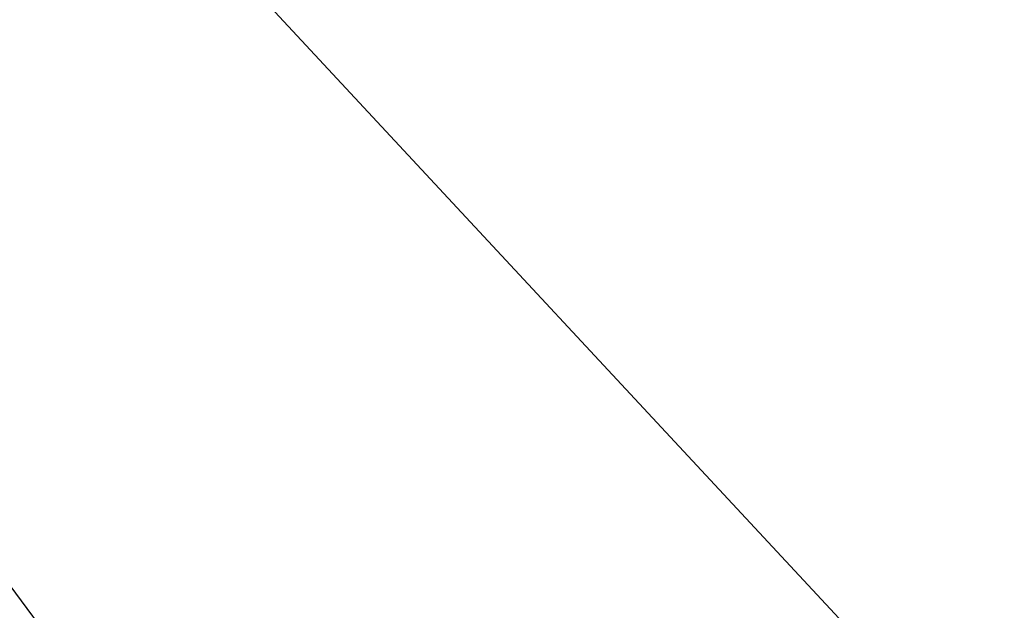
# Model space of a CAD drawing. Extents: x 10527 to 38813, y 13847 to 37526.
# Tile 139 of 256: x 35368.34 to 35370.5, y 36381.3 to 36382.6. Entities that reach past the tile are written whole.
import ezdxf

# ---------------------------------------------------------------- set-up
doc = ezdxf.new("R2010")
doc.units = 0
doc.header["$LTSCALE"] = 0.5
doc.header["$MEASUREMENT"] = 0
doc.linetypes.add('CONTI', pattern=[0])
doc.layers.add('.', color=7, linetype='Continuous', lineweight=15)
doc.layers.add('SIT_L0', color=250, linetype='CONTI')

# ---------------------------------------------------------------- blocks, each defined once
blk = doc.blocks.new('gergrgrre')
at = {"linetype": 'Continuous', "elevation": 1.643}
blk.add_lwpolyline([(359968.1053, 4200751.1484), (360144.8753, 4200568.5984), (360208.9053, 4200501.7684), (360248.1353, 4200449.0884), (360280.3653, 4200400.8684), (360329.3453, 4200345.0084), (360410.6253, 4200285.1884), (360473.1253, 4200218.9984), (360491.2562, 4200199.5414)], dxfattribs=at)
blk = doc.blocks.new('ееееее')
at = {"layer": 'SIT_L0', "color": 250}
blk.add_line((-288.38, 647.62), (-215.18, 568.38), dxfattribs=at)

msp = doc.modelspace()

# ---------------------------------------------------------------- hatches: boundary and pattern name
at = {"layer": '.', "ltscale": 0.149071}
h = msp.add_hatch(color=256, dxfattribs=at)
h.dxf.hatch_style = 1
h.set_gradient(color1=(255, 255, 255), tint=1)
h.paths.add_polyline_path([(35043.2971, 36082.0132), (36343.2971, 36082.0132), (36343.2971, 37217.0132), (35043.2971, 37217.0132)])
h.paths.add_polyline_path([(35058.2971, 37202.0132), (36328.2971, 37202.0132), (36328.2971, 36097.0132), (35058.2971, 36097.0132)], flags=16)

# ---------------------------------------------------------------- block references
at = {"linetype": 'Continuous'}
msp.add_blockref('gergrgrre', (-324846.9437, -4164111.8779), dxfattribs=at)
at = {"color": 0, "rotation": 0.1683458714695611}
msp.add_blockref('ееееее', (35652.5127, 35743.0247), dxfattribs=at)

doc.saveas('drawing.dxf')
